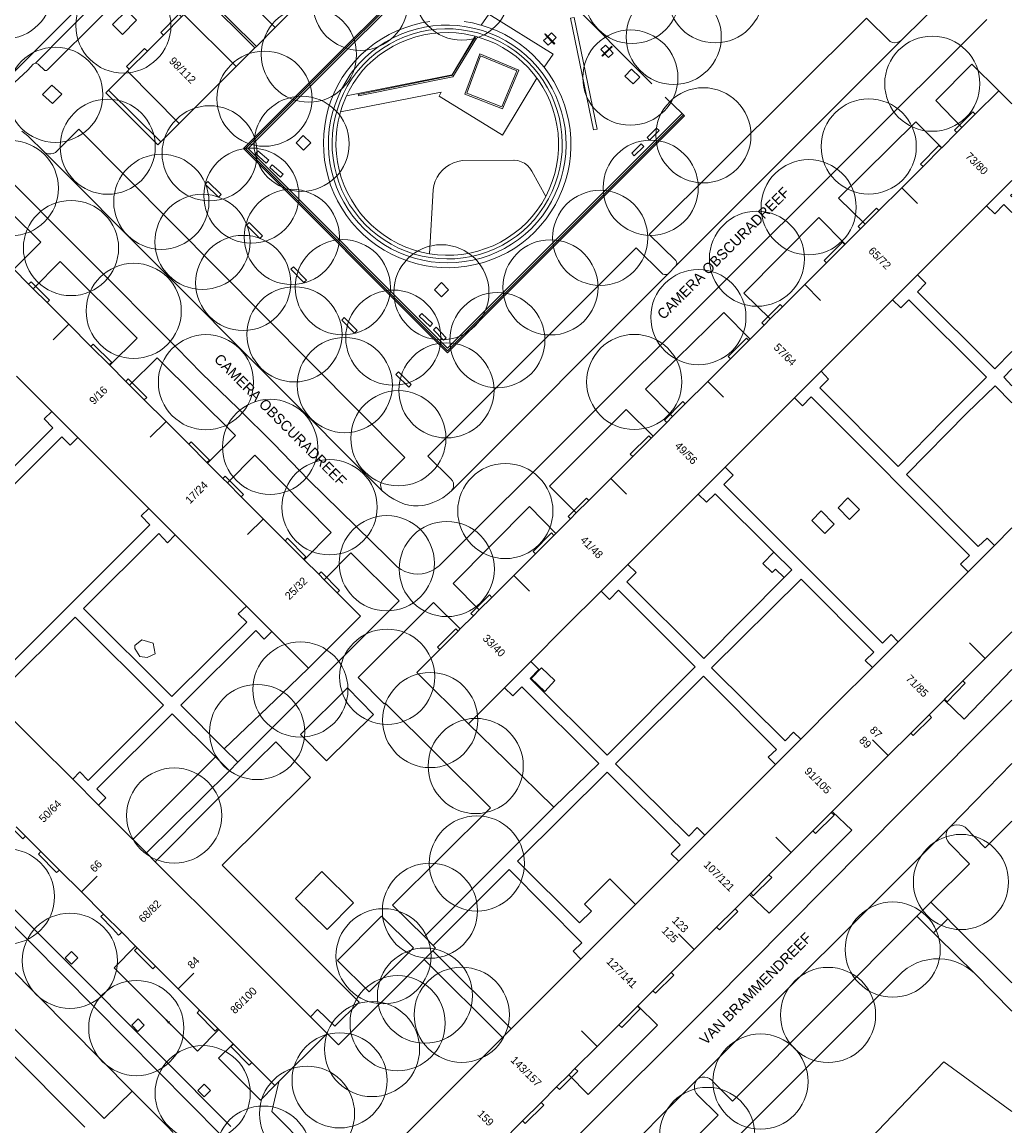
# Model space of a CAD drawing. Header units: metres. Extents: x 134994 to 136506, y 457393 to 459006.
# Tile 72 of 171: x 136367 to 136500, y 457849 to 457998. Entities that reach past the tile are written whole.
import ezdxf
from ezdxf.enums import TextEntityAlignment as Align

# ---------------------------------------------------------------- set-up
doc = ezdxf.new("R2010")
doc.units = ezdxf.units.M
for name, color, linetype, lineweight in [('B-WE-GR-BOOM-S', 250, 'Continuous', 13), ('B-WE-GW_TALUDLIJNEN', 251, 'Continuous', 5), ('B-WE-KG_BEBOUWING', 251, 'Continuous', 20), ('B-WE-KG_BEBOUWING TUSSENMUUR', 251, 'Continuous', 5), ('B-WE-KG_HUISNR', 251, 'Continuous', 5), ('B-WE-KG_ONDERGROND_REST', 251, 'Continuous', 5), ('B-WE-KG_STRAATNAAM', 251, 'Continuous', 5)]:
    doc.layers.add(name, color=color, linetype=linetype, lineweight=lineweight)
doc.styles.add('Styledgn000', font='dgn000.shx')

# ---------------------------------------------------------------- blocks, each defined once
blk = doc.blocks.new('SGR-BOOM_02')
blk.add_circle((0, 0), 6.4)

msp = doc.modelspace()

# ---------------------------------------------------------------- linework, layer by layer
at = {"layer": 'B-WE-GW_TALUDLIJNEN'}
msp.add_line((136485.28, 457869.91), (136435.94, 457820.58), dxfattribs=at)
at = {"layer": 'B-WE-GW_TALUDLIJNEN', "flags": 128}
msp.add_lwpolyline([(136494.98, 457869.72), (136494.47, 457870.14), (136493.84, 457870.58), (136493.17, 457870.94), (136492.46, 457871.23), (136491.73, 457871.45), (136490.98, 457871.59), (136490.22, 457871.65), (136489.45, 457871.63), (136488.7, 457871.53), (136487.95, 457871.36), (136487.23, 457871.1), (136486.54, 457870.77), (136485.89, 457870.38), (136485.28, 457869.91)], dxfattribs=at)
at = {"layer": 'B-WE-KG_BEBOUWING', "flags": 128}
for points in [[(136408.59, 458004.56), (136400.92, 457996.89), (136398.38, 457994.36), (136398.18, 457994.16), (136391.18, 458001.18)], [(136391.18, 458001.18), (136388.63, 457998.64), (136388.32, 457998.32), (136385.88, 457995.88), (136383.72, 457993.72), (136381.28, 457991.28), (136381.02, 457991.03), (136378.48, 457988.48), (136378.12, 457988.12), (136385.14, 457981.13), (136385.52, 457981.51), (136387.99, 457983.98), (136395.67, 457991.65), (136398.18, 457994.16)], [(136385.88, 457995.88), (136385.51, 457996.25), (136387.95, 457998.69), (136388.32, 457998.32)], [(136381.28, 457991.28), (136380.9, 457991.66), (136383.34, 457994.1), (136383.72, 457993.72)], [(136500, 457986.62), (136498.22, 457988.4), (136495.07, 457985.26), (136493.28, 457983.46), (136492.6, 457982.78), (136490.56, 457980.74), (136490.51, 457980.7), (136488.04, 457978.22), (136485.17, 457975.36), (136482.09, 457972.28), (136481.78, 457972.6), (136479.93, 457970.75), (136479.3, 457970.13), (136479.62, 457969.81), (136477.58, 457967.77), (136477.53, 457967.72), (136475.06, 457965.25), (136472.13, 457962.33), (136469.15, 457959.35), (136467.5, 457957.7), (136466.67, 457956.87), (136464.78, 457954.98), (136464.62, 457954.82), (136462.15, 457952.35), (136459.08, 457949.29), (136456.07, 457946.27), (136454.36, 457944.57), (136453.59, 457943.8), (136451.73, 457941.93), (136451.47, 457941.67), (136448.99, 457939.2), (136446.04, 457936.25), (136443.09, 457933.3), (136441.41, 457931.62), (136440.61, 457930.82), (136438.64, 457928.86), (136438.38, 457928.6), (136435.91, 457926.12), (136432.99, 457923.21), (136430.04, 457920.26), (136428.36, 457918.58), (136427.56, 457917.78), (136425.79, 457916.01), (136425.51, 457915.73), (136423.03, 457913.26), (136419.95, 457910.17), (136426.89, 457903.26), (136431.75, 457908.11), (136435.28, 457911.64), (136439.92, 457916.28), (136444.73, 457921.08), (136448.34, 457924.69), (136452.97, 457929.32), (136457.79, 457934.14), (136461.42, 457937.76), (136466.02, 457942.36), (136470.76, 457947.1), (136474.33, 457950.67), (136479.06, 457955.4), (136483.94, 457960.27), (136487.3, 457963.63), (136492.11, 457968.43), (136496.59, 457972.92), (136500, 457976.32)], [(136495.07, 457985.26), (136494.76, 457985.58), (136492.28, 457983.1), (136492.6, 457982.78)], [(136490.51, 457980.7), (136490.19, 457981.02), (136487.72, 457978.54), (136488.04, 457978.22)], [(136500, 457974.13), (136499.82, 457974.31), (136500, 457974.49)], [(136482.09, 457972.28), (136480.25, 457970.44), (136479.62, 457969.81)], [(136477.53, 457967.72), (136477.21, 457968.04), (136474.74, 457965.57), (136475.06, 457965.25)], [(136402.24, 457927.88), (136402.56, 457928.2), (136405.04, 457925.73), (136404.72, 457925.41), (136402.24, 457927.88), (136399.3, 457930.82), (136396.34, 457933.79), (136394.48, 457935.65), (136393.86, 457936.26), (136391.8, 457938.32), (136391.73, 457938.4), (136389.27, 457940.86), (136386.22, 457943.91), (136383.29, 457946.84), (136381.33, 457948.8), (136380.82, 457949.31), (136378.66, 457951.47), (136378.57, 457951.56), (136376.12, 457954.01), (136373.14, 457957), (136370.22, 457959.92), (136368.36, 457961.77), (136367.74, 457962.39), (136365.73, 457964.4)], [(136367.74, 457962.39), (136368.06, 457962.71), (136370.53, 457960.24), (136370.22, 457959.92)], [(136469.15, 457959.35), (136468.83, 457959.67), (136466.36, 457957.19), (136466.67, 457956.87)], [(136464.62, 457954.82), (136464.31, 457955.14), (136461.83, 457952.67), (136462.15, 457952.35)], [(136376.12, 457954.01), (136376.44, 457954.33), (136378.91, 457951.86), (136378.57, 457951.56)], [(136366.13, 457950), (136370.86, 457945.27), (136374.35, 457941.78), (136379.22, 457936.91), (136383.92, 457932.21), (136387.46, 457928.67), (136392.31, 457923.82), (136397.04, 457919.09), (136400.46, 457915.67), (136405.4, 457910.73), (136412.39, 457917.73), (136409.24, 457920.88), (136407.49, 457922.63), (136406.77, 457923.36), (136404.8, 457925.33), (136404.72, 457925.41)], [(136380.82, 457949.31), (136381.14, 457949.64), (136381.58, 457949.2), (136383.62, 457947.16), (136383.29, 457946.84)], [(136456.07, 457946.27), (136455.75, 457946.59), (136453.27, 457944.11), (136453.59, 457943.8)], [(136451.47, 457941.67), (136451.15, 457941.99), (136448.67, 457939.52), (136448.99, 457939.2)], [(136389.27, 457940.86), (136389.59, 457941.18), (136392.06, 457938.7), (136391.73, 457938.4)], [(136393.86, 457936.26), (136394.18, 457936.58), (136396.66, 457934.11), (136396.34, 457933.79)], [(136443.09, 457933.3), (136442.77, 457933.62), (136440.89, 457931.74), (136440.29, 457931.14), (136440.61, 457930.82)], [(136476.61, 457932.3), (136477.95, 457933.64), (136479.51, 457932.09), (136478.16, 457930.74), (136476.61, 457932.3)], [(136473.07, 457930.6), (136474.34, 457931.88), (136476.11, 457930.11), (136474.84, 457928.84), (136473.07, 457930.6)], [(136500, 457929.59), (136497.64, 457927.23), (136494.12, 457923.71), (136489.43, 457919.02), (136484.7, 457914.29), (136481.25, 457910.84), (136476.38, 457905.97), (136471.6, 457901.19), (136468.19, 457897.78), (136463.34, 457892.93), (136458.69, 457888.28), (136455.2, 457884.79), (136450.3, 457879.89), (136449.35, 457878.95), (136442.02, 457871.62), (136437.25, 457866.84), (136432.63, 457862.22), (136431.46, 457861.06), (136424.21, 457853.8), (136418.38, 457847.98), (136411.15, 457840.75), (136418.12, 457833.78)], [(136438.38, 457928.6), (136438.07, 457928.92), (136435.59, 457926.44), (136435.91, 457926.12)], [(136406.77, 457923.36), (136407.09, 457923.68), (136409.56, 457921.2), (136409.24, 457920.88)], [(136430.04, 457920.26), (136429.72, 457920.58), (136427.24, 457918.1), (136427.56, 457917.78)], [(136425.51, 457915.73), (136425.19, 457916.05), (136422.72, 457913.58), (136423.03, 457913.26)], [(136441.23, 457856.88), (136444.22, 457859.86), (136447.14, 457862.79), (136449.62, 457865.26), (136449.69, 457865.33), (136451.72, 457867.35), (136454.18, 457869.82), (136457.27, 457872.9), (136460.28, 457875.91), (136462.76, 457878.39), (136464.69, 457880.32), (136464.86, 457880.49), (136467.32, 457882.95), (136470.31, 457885.94), (136473.24, 457888.86), (136475.7, 457891.33), (136475.83, 457891.45), (136483.36, 457898.98), (136486.39, 457902.01), (136488.85, 457904.46), (136490.89, 457906.5), (136490.94, 457906.56), (136493.4, 457909.02), (136496.41, 457912.02), (136500, 457915.61)], [(136382.02, 457913.79), (136382.96, 457914.56), (136384.47, 457914.11), (136384.76, 457912.67), (136383.7, 457912.16), (136382.68, 457912.31), (136382.01, 457913.39), (136382.02, 457913.79)], [(136437.17, 457907.61), (136435.34, 457909.33), (136436.71, 457910.8), (136438.54, 457909.08), (136437.17, 457907.61)], [(136490.94, 457906.56), (136491.27, 457906.23), (136493.72, 457908.7), (136493.4, 457909.02)], [(136380.26, 457875.21), (136382.13, 457873.34), (136382.35, 457873.11), (136384.81, 457870.66), (136387.85, 457867.61), (136390.74, 457864.73), (136393.19, 457862.27), (136393.34, 457862.12), (136395.28, 457860.19), (136397.77, 457857.7), (136400.87, 457854.59), (136407.9, 457861.59), (136405.65, 457863.84), (136394.86, 457874.63), (136384.78, 457884.71), (136383.58, 457885.9), (136381.83, 457887.65), (136381.77, 457887.71), (136377.15, 457892.33), (136373.67, 457895.81), (136368.81, 457900.67), (136364.1, 457905.38)], [(136486.39, 457902.01), (136486.73, 457901.66), (136489.2, 457904.11), (136488.85, 457904.46)], [(136473.24, 457888.86), (136473.59, 457888.52), (136476.07, 457890.96), (136475.7, 457891.33)], [(136367.32, 457888.15), (136366.96, 457887.8), (136364.49, 457890.26), (136364.86, 457890.61)], [(136366.07, 457889.4), (136367.32, 457888.15), (136369.4, 457886.07), (136371.88, 457883.59), (136374.83, 457880.64), (136377.8, 457877.66), (136380.26, 457875.21), (136380, 457874.98), (136379.85, 457874.85), (136379.02, 457875.71), (136377.45, 457877.33), (136377.8, 457877.66)], [(136371.88, 457883.59), (136371.51, 457883.25), (136369.06, 457885.71), (136369.4, 457886.07)], [(136464.86, 457880.49), (136465.2, 457880.12), (136467.69, 457882.58), (136467.32, 457882.95)], [(136375.28, 457849.02), (136353.68, 457870.64), (136351.33, 457872.99), (136343.35, 457880.98), (136311.08, 457848.71)], [(136460.28, 457875.91), (136460.65, 457875.55), (136463.12, 457878.02), (136462.76, 457878.39)], [(136384.81, 457870.66), (136384.46, 457870.3), (136382, 457872.76), (136382.35, 457873.11)], [(136451.72, 457867.35), (136452.08, 457867.01), (136454.54, 457869.46), (136454.18, 457869.82)], [(136393.19, 457862.27), (136392.83, 457861.92), (136390.4, 457864.38), (136390.74, 457864.73)], [(136447.14, 457862.79), (136447.52, 457862.42), (136449.99, 457864.91), (136449.62, 457865.26)], [(136397.77, 457857.7), (136397.42, 457857.35), (136394.95, 457859.84), (136395.28, 457860.19)], [(136423.71, 457839.37), (136424.09, 457839.01), (136421.62, 457836.56), (136421.24, 457836.9), (136418.12, 457833.78), (136421.24, 457836.9), (136423.02, 457838.67), (136423.71, 457839.37), (136425.81, 457841.47), (136428.28, 457843.94), (136431.17, 457846.82), (136434.19, 457849.84), (136436.67, 457852.32), (136438.76, 457854.41), (136440.39, 457856.04), (136441.23, 457856.88), (136441.6, 457856.52), (136439.78, 457854.71), (136439.13, 457854.07), (136438.76, 457854.41)], [(136434.19, 457849.84), (136434.55, 457849.49), (136437.04, 457851.96), (136436.67, 457852.32)]]:
    msp.add_lwpolyline(points, dxfattribs=at)
at = {"layer": 'B-WE-KG_BEBOUWING'}
for points in [[(136400.92, 457996.89), (136393.88, 458003.88)], [(136391.33, 458001.33), (136398.38, 457994.36)], [(136395.67, 457991.65), (136388.63, 457998.64)], [(136381.02, 457991.03), (136387.99, 457983.98)], [(136378.48, 457988.48), (136385.52, 457981.51)]]:
    msp.add_lwpolyline(points, dxfattribs=at)
at = {"layer": 'B-WE-KG_BEBOUWING', "flags": 128}
msp.add_lwpolyline([(136469.36, 457922.91), (136468.21, 457924.05), (136467.76, 457923.6), (136466.49, 457924.82), (136467.96, 457926.32), (136470.38, 457923.95)], close=True, dxfattribs=at)
at = {"layer": 'B-WE-KG_BEBOUWING TUSSENMUUR'}
for p, q in [((136485.18, 457975.36), (136487.3, 457973.24)), ((136485.18, 457975.36), (136487.3, 457973.24)), ((136485.18, 457975.36), (136487.3, 457973.24)), ((136472.13, 457962.33), (136474.25, 457960.2)), ((136472.13, 457962.33), (136474.25, 457960.2)), ((136472.13, 457962.33), (136474.25, 457960.2)), ((136373.14, 457957), (136371.02, 457954.88)), ((136373.14, 457957), (136371.02, 457954.88)), ((136373.14, 457957), (136371.02, 457954.88)), ((136459.08, 457949.29), (136461.21, 457947.17)), ((136459.08, 457949.29), (136461.21, 457947.17)), ((136459.08, 457949.29), (136461.21, 457947.17)), ((136386.22, 457943.91), (136384.1, 457941.79)), ((136386.22, 457943.91), (136384.1, 457941.79)), ((136386.22, 457943.91), (136384.1, 457941.79)), ((136446.04, 457936.25), (136448.16, 457934.13)), ((136446.04, 457936.25), (136448.16, 457934.13)), ((136446.04, 457936.25), (136448.16, 457934.13)), ((136399.31, 457930.82), (136397.19, 457928.7)), ((136399.31, 457930.82), (136397.19, 457928.7)), ((136399.31, 457930.82), (136397.19, 457928.7)), ((136432.99, 457923.21), (136435.11, 457921.09)), ((136432.99, 457923.21), (136435.11, 457921.09)), ((136432.99, 457923.21), (136435.11, 457921.09)), ((136496.4, 457912.02), (136494.29, 457914.14)), ((136496.4, 457912.02), (136494.29, 457914.14)), ((136496.4, 457912.02), (136494.29, 457914.14)), ((136483.36, 457898.98), (136481.24, 457901.1)), ((136483.36, 457898.98), (136481.24, 457901.1)), ((136483.36, 457898.98), (136481.24, 457901.1)), ((136470.31, 457885.94), (136468.24, 457888.01)), ((136470.31, 457885.94), (136468.24, 457888.01)), ((136470.31, 457885.94), (136468.24, 457888.01)), ((136374.83, 457880.64), (136376.95, 457882.76)), ((136374.83, 457880.64), (136376.95, 457882.76)), ((136374.83, 457880.64), (136376.95, 457882.76)), ((136457.27, 457872.9), (136455.15, 457875.02)), ((136457.27, 457872.9), (136455.15, 457875.02)), ((136457.27, 457872.9), (136455.15, 457875.02)), ((136387.85, 457867.61), (136389.97, 457869.74)), ((136387.85, 457867.61), (136389.97, 457869.74)), ((136387.85, 457867.61), (136389.97, 457869.74)), ((136444.22, 457859.86), (136442.1, 457861.98)), ((136444.22, 457859.86), (136442.1, 457861.98)), ((136444.22, 457859.86), (136442.1, 457861.98))]:
    msp.add_line(p, q, dxfattribs=at)
at = {"layer": 'B-WE-KG_ONDERGROND_REST'}
for p, q in [((136451.58, 457989.31), (136428.82, 458012.17)), ((136368.65, 457992.09), (136379.67, 458003.23)), ((136370.26, 457991.19), (136377.78, 457998.64)), ((136437.51, 457995.62), (136438.12, 457994.99)), ((136437.58, 457995.69), (136438.19, 457995.07)), ((136485.15, 457995.2), (136454.81, 457964.86)), ((136445.82, 457994.04), (136445.19, 457993.43)), ((136445.89, 457993.97), (136445.26, 457993.36)), ((136369.02, 457991.97), (136369.92, 457991.12)), ((136453.37, 457987.53), (136455.64, 457985.33)), ((136455.64, 457985.33), (136455.82, 457985.16)), ((136455.82, 457985.16), (136455.96, 457985.02)), ((136366.82, 457982.95), (136367.62, 457982.32)), ((136415.35, 457934.55), (136369.91, 457980.07)), ((136453.74, 457963.79), (136424.62, 457934.58)), ((136453.74, 457963.79), (136454.81, 457964.86)), ((136417.57, 457919.81), (136412, 457914.24)), ((136402.87, 457908.31), (136405.4, 457910.73)), ((136402.87, 457908.31), (136394.06, 457899.9)), ((136431.98, 457898.3), (136426.89, 457903.26)), ((136381.77, 457887.71), (136392.86, 457898.82)), ((136394.74, 457896.95), (136395.87, 457898.1)), ((136438.39, 457892.04), (136431.98, 457898.3)), ((136500, 457897.91), (136491.68, 457889.38)), ((136491.42, 457889.12), (136457.71, 457855.46)), ((136403.65, 457879.78), (136407.2, 457883.38)), ((136407.2, 457883.38), (136411.44, 457879.19)), ((136407.89, 457875.59), (136403.65, 457879.78)), ((136411.44, 457879.19), (136407.89, 457875.59)), ((136491.37, 457877.01), (136489.11, 457879.26)), ((136489.45, 457875.15), (136487.23, 457877.37)), ((136491.92, 457876.46), (136491.37, 457877.01)), ((136491.92, 457876.46), (136500, 457868.44)), ((136490, 457874.61), (136489.45, 457875.15)), ((136421, 457874.63), (136422.15, 457873.44)), ((136490, 457874.61), (136494.98, 457869.72)), ((136372.64, 457871.78), (136373.49, 457872.62)), ((136373.49, 457870.92), (136372.64, 457871.78)), ((136373.49, 457872.62), (136374.34, 457871.77)), ((136374.34, 457871.77), (136373.49, 457870.92)), ((136422.1, 457872.72), (136420.93, 457871.55)), ((136381.67, 457853.86), (136364.85, 457870.82)), ((136494.98, 457869.72), (136500, 457864.59)), ((136381.61, 457862.71), (136382.46, 457863.56)), ((136382.46, 457863.56), (136383.3, 457862.71)), ((136387.18, 457862.49), (136385.95, 457863.72)), ((136386.36, 457863.42), (136386.25, 457863.31)), ((136386.83, 457862.84), (136386.3, 457863.37)), ((136386.67, 457863.21), (136386.46, 457863)), ((136386.88, 457862.9), (136386.77, 457862.79)), ((136382.45, 457861.86), (136381.61, 457862.71)), ((136383.3, 457862.71), (136382.45, 457861.86)), ((136407.9, 457861.59), (136409.42, 457860.07)), ((136393.28, 457858.28), (136395.23, 457860.23)), ((136398.92, 457852.64), (136393.28, 457858.28)), ((136390.52, 457853.92), (136391.36, 457854.77)), ((136391.36, 457853.07), (136390.52, 457853.92)), ((136391.36, 457854.77), (136392.21, 457853.92)), ((136392.21, 457853.92), (136391.36, 457853.07)), ((136400.87, 457854.59), (136398.92, 457852.64)), ((136400.44, 457851.11), (136401.41, 457855.12)), ((136410.05, 457841.53), (136400.44, 457851.11)), ((136410.05, 457841.53), (136400.44, 457851.11))]:
    msp.add_line(p, q, dxfattribs=at)
at = {"layer": 'B-WE-KG_ONDERGROND_REST', "flags": 128}
for points in [[(136313.15, 457938.39), (136316.15, 457941.28), (136412.28, 458037.58)], [(136428.5, 458012.49), (136396.64, 457980.63), (136424.09, 457953.14), (136455.96, 457985.02)], [(136428.64, 458012.35), (136396.92, 457980.63), (136424.09, 457953.42), (136455.82, 457985.16)], [(136428.82, 458012.17), (136397.28, 457980.63), (136424.09, 457953.78), (136455.64, 457985.33)], [(136485.15, 457995.2), (136491.26, 458001.23), (136491.84, 458001.78), (136492.37, 458002.39), (136492.84, 458003.04), (136493.24, 458003.74), (136493.57, 458004.47), (136493.83, 458005.23), (136493.94, 458005.67), (136493.94, 458005.72)], [(136496.61, 457997.99), (136422.96, 457924.5), (136422.82, 457924.39), (136422.34, 457924.04), (136421.82, 457923.77), (136421.26, 457923.57), (136420.68, 457923.44), (136420.09, 457923.4), (136419.5, 457923.43), (136418.92, 457923.54), (136418.36, 457923.73), (136417.83, 457924), (136417.34, 457924.33), (136416.06, 457925.61), (136405.37, 457936.08), (136400.7, 457940.89), (136395.92, 457945.68), (136391, 457950.43), (136387.68, 457953.81), (136363.33, 457978.2), (136362.99, 457978.52)], [(136380.95, 457999.21), (136379.03, 457997.3), (136380.35, 457995.97), (136382.27, 457997.88), (136380.95, 457999.21)], [(136428.63, 457997.22), (136429.62, 457998.7), (136438.28, 457993.32), (136437.07, 457991.57)], [(136440.64, 457998.15), (136441.12, 457998.25), (136444.22, 457983.22), (136443.74, 457983.12), (136440.64, 457998.15)], [(136485.15, 457995.2), (136484.88, 457995.01), (136484.58, 457994.9), (136484.25, 457994.85), (136483.92, 457994.89), (136483.61, 457995.01), (136480.43, 457998.16), (136451.21, 457969.06), (136454.79, 457965.56), (136454.9, 457965.39), (136454.93, 457965.2), (136454.89, 457965), (136454.81, 457964.86)], [(136437.07, 457991.57), (136437.08, 457991.55), (136437.76, 457990.62), (136438.38, 457989.65), (136438.93, 457988.63), (136439.41, 457987.58), (136439.82, 457986.5), (136440.15, 457985.4), (136440.4, 457984.27), (136440.58, 457983.13), (136440.67, 457981.97), (136440.69, 457980.82), (136440.62, 457979.67), (136440.48, 457978.52), (136440.25, 457977.39), (136439.95, 457976.27), (136439.57, 457975.18), (136439.12, 457974.12), (136438.59, 457973.09), (136438, 457972.1), (136437.34, 457971.15), (136436.61, 457970.26), (136435.82, 457969.41), (136434.98, 457968.62), (136434.08, 457967.9), (136433.12, 457967.24), (136432.13, 457966.65), (136431.1, 457966.13), (136430.03, 457965.68), (136428.94, 457965.31), (136427.82, 457965.02), (136426.68, 457964.8), (136425.54, 457964.66), (136424.38, 457964.6), (136423.23, 457964.62), (136422.07, 457964.72), (136420.93, 457964.9), (136419.8, 457965.16), (136418.7, 457965.5), (136417.62, 457965.91), (136416.57, 457966.4), (136415.56, 457966.95), (136414.58, 457967.58), (136413.66, 457968.27), (136412.78, 457969.02), (136411.96, 457969.84), (136411.19, 457970.7), (136410.49, 457971.62), (136409.85, 457972.59), (136409.28, 457973.59), (136408.79, 457974.64), (136408.36, 457975.71), (136408.01, 457976.81), (136407.74, 457977.94), (136407.54, 457979.08), (136407.43, 457980.23), (136407.39, 457981.38), (136407.44, 457982.54), (136407.56, 457983.69), (136407.77, 457984.82), (136408.05, 457985.95), (136408.41, 457987.04), (136408.84, 457988.12), (136409.35, 457989.16), (136409.93, 457990.16), (136410.57, 457991.12), (136410.84, 457991.43), (136410.94, 457991.55), (136411.68, 457992.43), (136412.49, 457993.26), (136413.36, 457994.03), (136414.27, 457994.73), (136415.23, 457995.37), (136416.23, 457995.95), (136417.27, 457996.45), (136418.34, 457996.88), (136419.44, 457997.23), (136420.57, 457997.51), (136421.7, 457997.71)], [(136411.39, 457991.1), (136411.48, 457991.21), (136412.21, 457992.07), (136413.01, 457992.87), (136413.86, 457993.61), (136414.77, 457994.3), (136415.71, 457994.92), (136416.7, 457995.47), (136417.73, 457995.95), (136418.79, 457996.35), (136419.87, 457996.68), (136420.98, 457996.93), (136422.1, 457997.11), (136423.22, 457997.2), (136424.36, 457997.22), (136425.49, 457997.15), (136426.61, 457997.01), (136427.72, 457996.78), (136428.81, 457996.48), (136429.88, 457996.1), (136430.92, 457995.65), (136431.92, 457995.12), (136432.89, 457994.53), (136433.8, 457993.87), (136434.68, 457993.15), (136435.49, 457992.36), (136436.25, 457991.52), (136436.95, 457990.63), (136437.59, 457989.69), (136438.15, 457988.71), (136438.65, 457987.7), (136439.07, 457986.65), (136439.42, 457985.57), (136439.69, 457984.47), (136439.89, 457983.35), (136440, 457982.22), (136440.03, 457981.09), (136439.98, 457979.96), (136439.86, 457978.84), (136439.65, 457977.72), (136439.37, 457976.62), (136439.01, 457975.55), (136438.58, 457974.51), (136438.07, 457973.49), (136437.49, 457972.52), (136436.85, 457971.59), (136436.14, 457970.71), (136435.37, 457969.87), (136434.53, 457969.1), (136433.64, 457968.39), (136432.71, 457967.75), (136431.73, 457967.18), (136430.72, 457966.67), (136429.67, 457966.24), (136428.6, 457965.89), (136427.5, 457965.61), (136426.39, 457965.41), (136425.26, 457965.28), (136424.13, 457965.24), (136423, 457965.28), (136421.87, 457965.4), (136420.76, 457965.59), (136419.66, 457965.87), (136418.58, 457966.22), (136417.53, 457966.65), (136416.51, 457967.15), (136415.54, 457967.72), (136414.6, 457968.36), (136413.71, 457969.06), (136412.88, 457969.82), (136412.1, 457970.64), (136411.37, 457971.52), (136410.72, 457972.44), (136410.13, 457973.41), (136409.61, 457974.41), (136409.16, 457975.45), (136408.78, 457976.52), (136408.48, 457977.61), (136408.26, 457978.72), (136408.12, 457979.85), (136408.06, 457980.98), (136408.08, 457982.11), (136408.18, 457983.24), (136408.36, 457984.36), (136408.61, 457985.46), (136408.95, 457986.54), (136409.36, 457987.6), (136409.84, 457988.62), (136410.39, 457989.61), (136411.01, 457990.56), (136411.39, 457991.1)], [(136411.82, 457990.83), (136412.05, 457991.11), (136412.79, 457991.94), (136413.59, 457992.72), (136414.44, 457993.44), (136415.34, 457994.09), (136416.29, 457994.68), (136417.27, 457995.2), (136418.3, 457995.65), (136419.35, 457996.02), (136420.42, 457996.31), (136421.51, 457996.53), (136422.62, 457996.67), (136423.73, 457996.73), (136424.85, 457996.71), (136425.95, 457996.61), (136427.05, 457996.43), (136428.14, 457996.17), (136429.2, 457995.84), (136430.24, 457995.42), (136431.24, 457994.94), (136432.21, 457994.39), (136433.13, 457993.76), (136434.01, 457993.08), (136434.83, 457992.33), (136435.6, 457991.52), (136436.31, 457990.66), (136436.96, 457989.76), (136437.54, 457988.8), (136438.05, 457987.81), (136438.48, 457986.79), (136438.85, 457985.73), (136439.13, 457984.66), (136439.34, 457983.56), (136439.47, 457982.46), (136439.52, 457981.34), (136439.49, 457980.23), (136439.38, 457979.12), (136439.19, 457978.02), (136438.92, 457976.94), (136438.58, 457975.88), (136438.16, 457974.85), (136437.67, 457973.85), (136437.1, 457972.89), (136436.47, 457971.97), (136435.78, 457971.1), (136435.02, 457970.28), (136434.22, 457969.53), (136433.35, 457968.83), (136432.43, 457968.2), (136431.47, 457967.64), (136430.47, 457967.14), (136429.44, 457966.72), (136428.38, 457966.38), (136427.3, 457966.11), (136426.2, 457965.92), (136425.09, 457965.81), (136423.98, 457965.77), (136422.86, 457965.82), (136421.76, 457965.95), (136420.66, 457966.16), (136419.58, 457966.44), (136418.53, 457966.8), (136417.5, 457967.24), (136416.51, 457967.75), (136415.56, 457968.33), (136414.65, 457968.97), (136413.79, 457969.68), (136412.98, 457970.45), (136412.23, 457971.27), (136411.55, 457972.15), (136410.92, 457973.07), (136410.36, 457974.04), (136409.88, 457975.04), (136409.47, 457976.08), (136409.13, 457977.14), (136408.87, 457978.22), (136408.69, 457979.32), (136408.58, 457980.43), (136408.56, 457981.55), (136408.62, 457982.66), (136408.76, 457983.77), (136408.97, 457984.86), (136409.27, 457985.93), (136409.64, 457986.99), (136410.08, 457988.01), (136410.6, 457989), (136411.18, 457989.94), (136411.82, 457990.83)], [(136426.31, 457997.71), (136427.45, 457997.51), (136428.57, 457997.23), (136428.63, 457997.22)], [(136428.63, 457997.22), (136429.67, 457996.88), (136430.74, 457996.45), (136431.78, 457995.95), (136432.78, 457995.37), (136433.74, 457994.73), (136434.66, 457994.03), (136435.52, 457993.26), (136436.33, 457992.43), (136437.07, 457991.57)], [(136410.51, 457987.69), (136410.86, 457988.41), (136411.41, 457989.35), (136412.03, 457990.26), (136412.67, 457991.1), (136413.29, 457991.77), (136414.09, 457992.52), (136414.94, 457993.21), (136415.84, 457993.83), (136416.79, 457994.39), (136417.77, 457994.88), (136418.78, 457995.3), (136419.83, 457995.64), (136420.89, 457995.9), (136421.97, 457996.09), (136423.06, 457996.2), (136424.16, 457996.22), (136425.26, 457996.17), (136426.34, 457996.04), (136427.42, 457995.82), (136427.8, 457995.72)], [(136410.51, 457987.69), (136424.72, 457990.53), (136427.8, 457995.72)], [(136412.05, 457987.9), (136412.09, 457987.7), (136424.8, 457990.28), (136428, 457995.48), (136427.82, 457995.58), (136424.68, 457990.46), (136412.05, 457987.9)], [(136436.1, 457990.07), (136435.64, 457990.68), (136434.92, 457991.51), (136434.14, 457992.28), (136433.3, 457992.99), (136432.42, 457993.63), (136431.49, 457994.22), (136430.52, 457994.73), (136429.51, 457995.17), (136428.48, 457995.53), (136427.8, 457995.72)], [(136438.12, 457994.99), (136437.61, 457994.51), (136437.01, 457995.14), (136437.51, 457995.62)], [(136437.51, 457995.62), (136437.16, 457995.99), (136437.23, 457996.06), (136437.58, 457995.69)], [(136438.19, 457995.07), (136438.69, 457995.55), (136438.09, 457996.18), (136437.58, 457995.69)], [(136438.12, 457994.99), (136438.44, 457994.67), (136438.51, 457994.73), (136438.19, 457995.07)], [(136445.82, 457994.04), (136445.33, 457994.54), (136444.71, 457993.94), (136445.19, 457993.43)], [(136445.89, 457993.97), (136446.38, 457993.46), (136445.75, 457992.86), (136445.26, 457993.36)], [(136445.82, 457994.04), (136446.18, 457994.39), (136446.25, 457994.32), (136445.89, 457993.97)], [(136368.33, 457991.96), (136368.51, 457992.06), (136368.65, 457992.09)], [(136368.65, 457992.09), (136368.86, 457992.07), (136369.02, 457991.97)], [(136433.67, 457991.17), (136428.41, 457993.34), (136426.43, 457987.93), (136431.5, 457985.97), (136433.67, 457991.17)], [(136433.41, 457991.07), (136428.53, 457993.08), (136426.69, 457988.05), (136431.4, 457986.23), (136433.41, 457991.07)], [(136445.19, 457993.43), (136444.86, 457993.11), (136444.93, 457993.04), (136445.26, 457993.36)], [(136365.85, 457989.51), (136367.63, 457991.17), (136368.33, 457991.96)], [(136370.26, 457991.19), (136370.13, 457991.11), (136369.98, 457991.1), (136369.92, 457991.12)], [(136448.84, 457991.28), (136447.92, 457990.37), (136449.04, 457989.33), (136449.96, 457990.24), (136448.84, 457991.28)], [(136498.22, 457988.4), (136494.62, 457991.96), (136489.75, 457987.08), (136493.28, 457983.46)], [(136369.6, 457987.88), (136370.86, 457989.16), (136372.2, 457987.94), (136370.94, 457986.66), (136369.6, 457987.88)], [(136409.7, 457985.56), (136423.23, 457988.21), (136422.98, 457987.65), (136431.48, 457982.4), (136436.1, 457990.07)], [(136437.3, 457974.19), (136437.77, 457975.18), (136438.17, 457976.2), (136438.5, 457977.25), (136438.75, 457978.32), (136438.92, 457979.4), (136439.01, 457980.49), (136439.02, 457981.59), (136438.95, 457982.68), (136438.8, 457983.77), (136438.57, 457984.84), (136438.26, 457985.9), (136437.88, 457986.93), (136437.42, 457987.92), (136436.9, 457988.89), (136436.3, 457989.81), (136436.1, 457990.07)], [(136410.51, 457987.69), (136410.38, 457987.42), (136409.97, 457986.4), (136409.7, 457985.56)], [(136409.7, 457985.56), (136409.63, 457985.36), (136409.38, 457984.29), (136409.2, 457983.21), (136409.1, 457982.12), (136409.08, 457981.02), (136409.14, 457979.92), (136409.29, 457978.84), (136409.51, 457977.76), (136409.8, 457976.71), (136410.18, 457975.67), (136410.63, 457974.67), (136411.15, 457973.71), (136411.74, 457972.78), (136412.39, 457971.9), (136413.11, 457971.07), (136413.88, 457970.3), (136414.71, 457969.58), (136415.59, 457968.92), (136416.52, 457968.34), (136417.48, 457967.82), (136418.49, 457967.37), (136419.52, 457966.99), (136420.57, 457966.7), (136421.65, 457966.47)], [(136415.35, 457934.55), (136415.19, 457934.83), (136415.1, 457935.13), (136415.09, 457935.45), (136415.16, 457935.76), (136415.32, 457936.05), (136418.36, 457939.08), (136374.51, 457983.24), (136371.36, 457980.09), (136371.06, 457979.95), (136370.72, 457979.89), (136370.39, 457979.9), (136370.06, 457979.99), (136369.91, 457980.07)], [(136451.27, 457981.76), (136452.54, 457983.03), (136452.19, 457983.38), (136450.92, 457982.11), (136451.27, 457981.76)], [(136490.56, 457980.74), (136487.08, 457984.23), (136476.66, 457973.96), (136480.25, 457970.44)], [(136367.62, 457982.32), (136369.91, 457980.07)], [(136405.68, 457981.37), (136404.73, 457980.42), (136403.73, 457981.41), (136404.68, 457982.36), (136405.68, 457981.37)], [(136398.26, 457979.95), (136399.7, 457978.67), (136400.03, 457979.04), (136398.59, 457980.32), (136398.26, 457979.95)], [(136449.21, 457979.65), (136450.47, 457980.9), (136450.12, 457981.26), (136448.86, 457980.01), (136449.21, 457979.65)], [(136421.65, 457966.47), (136422.14, 457975.06), (136422.14, 457975.07), (136422.25, 457975.66), (136422.43, 457976.23), (136422.69, 457976.77), (136423.02, 457977.26), (136423.41, 457977.72), (136423.86, 457978.11), (136424.35, 457978.44), (136424.89, 457978.7), (136425.45, 457978.89), (136426.04, 457979), (136433.01, 457979.07), (136433.04, 457979.07), (136433.52, 457979), (136433.99, 457978.85), (136434.42, 457978.64), (136434.82, 457978.35), (136435.16, 457978), (136435.44, 457977.6), (136437.3, 457974.19)], [(136400.19, 457978.08), (136401.63, 457976.79), (136401.96, 457977.16), (136400.52, 457978.45), (136400.19, 457978.08)], [(136365.73, 457964.4), (136369.37, 457968.05), (136361.42, 457975.89)], [(136393.27, 457974.08), (136391.49, 457975.85), (136391.84, 457976.2), (136393.62, 457974.44), (136393.27, 457974.08)], [(136421.65, 457966.47), (136422.74, 457966.33), (136423.83, 457966.27), (136424.93, 457966.29), (136426.02, 457966.39), (136427.1, 457966.57), (136428.17, 457966.82), (136429.21, 457967.16), (136430.23, 457967.56), (136431.22, 457968.04), (136432.17, 457968.6), (136433.07, 457969.22), (136433.93, 457969.9), (136434.73, 457970.66), (136435.46, 457971.47), (136436.14, 457972.33), (136436.75, 457973.24), (136437.3, 457974.19)], [(136500, 457972), (136498.91, 457973.09), (136497.69, 457971.85), (136496.59, 457972.92)], [(136477.58, 457967.77), (136474.01, 457971.34), (136463.95, 457961.19), (136467.5, 457957.7)], [(136398.82, 457968.52), (136397.06, 457970.31), (136397.42, 457970.66), (136399.18, 457968.87), (136398.82, 457968.52)], [(136453.74, 457963.79), (136453.52, 457963.7), (136453.29, 457963.68), (136453.05, 457963.73), (136452.99, 457963.76), (136449.47, 457967.27), (136421.45, 457939.26), (136424.55, 457936.19), (136424.74, 457935.95), (136424.87, 457935.67), (136424.91, 457935.37), (136424.88, 457935.07), (136424.77, 457934.79), (136424.62, 457934.58)], [(136378.66, 457951.47), (136382.35, 457955.14), (136371.97, 457965.42), (136368.36, 457961.77)], [(136404.75, 457962.59), (136403.02, 457964.38), (136403.38, 457964.73), (136405.11, 457962.93), (136404.75, 457962.59)], [(136423.29, 457962.59), (136422.34, 457961.63), (136423.28, 457960.67), (136424.23, 457961.63), (136423.29, 457962.59)], [(136500, 457953.32), (136497.72, 457950.99), (136487.29, 457961.36), (136488.43, 457962.52), (136487.3, 457963.63)], [(136483.94, 457960.27), (136485.07, 457959.19), (136486.15, 457960.28), (136496.6, 457949.88), (136495.29, 457948.59), (136490.73, 457944.03), (136484.69, 457937.88), (136474.16, 457948.45), (136475.34, 457949.59), (136474.33, 457950.67)], [(136411.59, 457955.81), (136409.85, 457957.55), (136410.2, 457957.9), (136411.95, 457956.17), (136411.59, 457955.81)], [(136420.29, 457958.06), (136421.74, 457956.71), (136422.08, 457957.08), (136420.63, 457958.43), (136420.29, 457958.06)], [(136464.78, 457954.98), (136461.27, 457958.57), (136450.72, 457948.24), (136454.36, 457944.57)], [(136422.19, 457956.24), (136423.54, 457954.83), (136423.9, 457955.18), (136422.55, 457956.59), (136422.19, 457956.24)], [(136370.86, 457945.27), (136369.81, 457944.29), (136370.98, 457943.04), (136360.96, 457933.08), (136349.31, 457944.9), (136359.27, 457954.88), (136360.42, 457953.71), (136361.41, 457954.72)], [(136391.8, 457938.32), (136395.55, 457942.04), (136385.02, 457952.48), (136381.33, 457948.8)], [(136418.86, 457948.52), (136417.14, 457950.25), (136417.5, 457950.6), (136419.21, 457948.87), (136418.86, 457948.52)], [(136500, 457950.98), (136498.89, 457949.86), (136500, 457948.71)], [(136497.64, 457927.23), (136496.65, 457928.22), (136495.48, 457927.11), (136485.82, 457936.78), (136493.94, 457945.05), (136497.73, 457948.73), (136500, 457946.41)], [(136472.98, 457947.23), (136471.82, 457946.03), (136470.76, 457947.1)], [(136472.98, 457947.23), (136494.29, 457925.89), (136493.1, 457924.73), (136494.12, 457923.71)], [(136451.73, 457941.93), (136448.13, 457945.54), (136437.8, 457935.23), (136441.41, 457931.62)], [(136374.35, 457941.78), (136373.34, 457940.73), (136372.2, 457941.87), (136350.95, 457920.64), (136352.01, 457919.57), (136350.98, 457918.49)], [(136404.8, 457925.33), (136408.43, 457929), (136398.17, 457939.38), (136394.48, 457935.65)], [(136484.7, 457914.29), (136483.74, 457915.27), (136482.6, 457914.1), (136461.26, 457935.43), (136462.5, 457936.7), (136461.42, 457937.76)], [(136415.35, 457934.55), (136415.76, 457934.23), (136416.19, 457933.89), (136416.86, 457933.46), (136417.56, 457933.1), (136418.29, 457932.8), (136418.86, 457932.65), (136419.49, 457932.56), (136420.14, 457932.55), (136420.77, 457932.62), (136421.4, 457932.77), (136422, 457932.99), (136422.09, 457933.02), (136422.78, 457933.3), (136423.44, 457933.66), (136424.05, 457934.09), (136424.62, 457934.58)], [(136467.96, 457926.32), (136460.07, 457934.2), (136458.9, 457933.05), (136457.79, 457934.14)], [(136383.92, 457932.21), (136382.86, 457931.22), (136384.06, 457930.01), (136362.71, 457908.7), (136361.55, 457909.88), (136360.55, 457908.93)], [(136438.64, 457928.86), (136435.12, 457932.48), (136424.86, 457922.14), (136428.36, 457918.58)], [(136397.04, 457919.09), (136395.94, 457918.06), (136397.08, 457916.93), (136387.02, 457906.91), (136375.13, 457918.77), (136385.24, 457928.84), (136386.43, 457927.59), (136387.46, 457928.67)], [(136393.65, 457847.92), (136359.54, 457882.37), (136315.04, 457926.88), (136316.2, 457928.02)], [(136417.57, 457919.81), (136411.1, 457926.25), (136407.49, 457922.63)], [(136469.36, 457922.91), (136458.58, 457912.05), (136448.21, 457922.37), (136449.45, 457923.59), (136448.34, 457924.69)], [(136481.25, 457910.84), (136480.28, 457911.79), (136481.42, 457912.9), (136471.63, 457922.73), (136459.6, 457910.78), (136469.48, 457900.97), (136470.61, 457902.12), (136471.6, 457901.19)], [(136444.73, 457921.08), (136445.85, 457919.96), (136447.07, 457921.21), (136457.4, 457910.9), (136445.54, 457899.03), (136435.2, 457909.37), (136436.36, 457910.54), (136435.28, 457911.64)], [(136425.79, 457916.01), (136422.18, 457919.59), (136412.05, 457909.49), (136415.58, 457905.92), (136415.7, 457906.04), (136429.88, 457891.95), (136416.67, 457878.86), (136421, 457874.63)], [(136373.67, 457895.81), (136374.64, 457896.79), (136375.77, 457895.64), (136385.89, 457905.74), (136373.98, 457917.61), (136363.9, 457907.55), (136365.05, 457906.37), (136364.1, 457905.38)], [(136400.46, 457915.67), (136399.41, 457914.64), (136398.28, 457915.79), (136388.2, 457905.75), (136394.06, 457899.9)], [(136412, 457914.24), (136395.87, 457898.1)], [(136331.79, 457912.4), (136385.45, 457858.64)], [(136500, 457910.58), (136493.58, 457903.89), (136490.89, 457906.5)], [(136468.19, 457897.78), (136467.2, 457898.75), (136468.32, 457899.79), (136458.51, 457909.67), (136446.68, 457897.88), (136456.55, 457888.16), (136457.67, 457889.32), (136458.69, 457888.28)], [(136404.31, 457901.81), (136407.8, 457898.29), (136414.15, 457904.52), (136410.62, 457908.08), (136404.31, 457901.81)], [(136438.39, 457892.04), (136444.44, 457897.91), (136434.1, 457908.23), (136432.88, 457907), (136431.75, 457908.11)], [(136500, 457906.43), (136485.37, 457891.76), (136464.69, 457870.93), (136459.39, 457865.61), (136441.39, 457847.61)], [(136392.86, 457898.82), (136387.06, 457904.58), (136376.91, 457894.51), (136378.13, 457893.32), (136377.15, 457892.33)], [(136384.78, 457884.71), (136393.05, 457893.03), (136401, 457900.83), (136405.65, 457896.05), (136393.78, 457884.24), (136412.18, 457865.83), (136408.94, 457862.59), (136406.6, 457864.82), (136405.65, 457863.84)], [(136394.74, 457896.95), (136392.86, 457898.82)], [(136395.87, 457898.1), (136394.06, 457899.9)], [(136383.58, 457885.9), (136394.74, 457896.95)], [(136455.2, 457884.79), (136454.16, 457885.78), (136455.36, 457886.97), (136445.54, 457896.74), (136433.49, 457884.8), (136441.85, 457876.48), (136443.44, 457878.07), (136442.52, 457878.99), (136445.91, 457882.39), (136449.35, 457878.95)], [(136421, 457874.63), (136438.39, 457892.04)], [(136475.83, 457891.45), (136478.46, 457888.94), (136467.35, 457877.8), (136464.69, 457880.32)], [(136500, 457890.16), (136496.42, 457886.58), (136493.7, 457889.35), (136493.36, 457889.53), (136492.99, 457889.64), (136492.61, 457889.67), (136492.23, 457889.62), (136491.87, 457889.49), (136491.68, 457889.38)], [(136489.11, 457879.26), (136494.28, 457884.43), (136491.56, 457887.2), (136491.36, 457887.47), (136491.22, 457887.78), (136491.15, 457888.13), (136491.16, 457888.47), (136491.25, 457888.81), (136491.42, 457889.12)], [(136491.42, 457889.12), (136491.6, 457889.32), (136491.68, 457889.38)], [(136422.15, 457873.44), (136432.37, 457883.66), (136442.13, 457873.81), (136440.99, 457872.66), (136442.02, 457871.62)], [(136487.23, 457877.37), (136489.11, 457879.26)], [(136409.29, 457871.42), (136413.56, 457867.21), (136419.5, 457873.14), (136415.2, 457877.39), (136409.29, 457871.42)], [(136457.71, 457855.46), (136458.01, 457855.63), (136458.34, 457855.73), (136458.69, 457855.75), (136459.03, 457855.68), (136459.34, 457855.55), (136459.62, 457855.34), (136459.84, 457855.08), (136462.4, 457852.51), (136487.23, 457877.37)], [(136491.37, 457877.01), (136489.45, 457875.15)], [(136382.13, 457873.34), (136379.23, 457870.44), (136385.95, 457863.72)], [(136422.1, 457872.72), (136422.48, 457873.1), (136422.15, 457873.44)], [(136432.63, 457862.22), (136422.1, 457872.72)], [(136381.67, 457853.86), (136377.91, 457850.16), (136361.05, 457866.98), (136364.85, 457870.82)], [(136420.93, 457871.55), (136409.42, 457860.07)], [(136431.46, 457861.06), (136420.93, 457871.55)], [(136449.69, 457865.33), (136452.33, 457862.73), (136442.99, 457853.42), (136440.39, 457856.04)], [(136393.34, 457862.12), (136390.45, 457859.22), (136387.18, 457862.49)], [(136394.94, 457849.11), (136385.45, 457858.64)], [(136438.91, 457804.66), (136465.24, 457831.02), (136490.82, 457857.8), (136500, 457851.13)], [(136457.71, 457855.46), (136457.62, 457855.38), (136457.57, 457855.32)], [(136457.57, 457855.32), (136445.58, 457843.31)], [(136457.57, 457855.32), (136457.56, 457855.3), (136457.4, 457854.98), (136457.31, 457854.63), (136457.3, 457854.27), (136457.37, 457853.92), (136457.52, 457853.59), (136457.74, 457853.3), (136460.49, 457850.6), (136449.54, 457839.65)], [(136381.67, 457853.86), (136386.38, 457849.14), (136387.2, 457848.28)]]:
    msp.add_lwpolyline(points, dxfattribs=at)

# ---------------------------------------------------------------- block references
at = {"layer": 'B-WE-GR-BOOM-S'}
for p in [(136364.52, 458001.78), (136426.03, 458001.6), (136448.91, 458001.15), (136460.09, 458001.23), (136412.35, 458000.23), (136380.48, 457997.17), (136454.51, 457995.64), (136405.44, 457993.26), (136448.68, 457990.17), (136489.29, 457989.34), (136371.32, 457987.85), (136399.46, 457987.33), (136404.46, 457981.26), (136458.5, 457982.4), (136378.38, 457980.87), (136392.09, 457979.98), (136480.74, 457980.9), (136365.35, 457975.29), (136451.41, 457975.35), (136397.7, 457974.29), (136385.59, 457973.46), (136472.66, 457972.73), (136391.12, 457968.07), (136403.14, 457968.74), (136444.62, 457968.61), (136373.44, 457967.24), (136465.71, 457965.81), (136396.6, 457962.55), (136410, 457961.97), (136437.93, 457961.95), (136423.26, 457961.29), (136381.88, 457958.79), (136457.83, 457957.95), (136403.5, 457955.63), (136416.79, 457955.19), (136430.79, 457954.86), (136391.59, 457949.2), (136410.27, 457948.81), (136449.2, 457949.23), (136423.94, 457948.1), (136417.47, 457941.66), (136400.22, 457940.5), (136408.22, 457932.38), (136431.86, 457931.87), (136415.92, 457924.85), (136423.99, 457924.07), (136415.96, 457909.58), (136404.29, 457907.87), (136421.75, 457903.76), (136398.48, 457902.15), (136427.88, 457897.58), (136387.32, 457890.92), (136428.03, 457884.47), (136493.14, 457881.98), (136364.82, 457880.03), (136421.72, 457878.12), (136483.96, 457872.89), (136373.29, 457871.38), (136415.47, 457871.99), (136421.05, 457866.7), (136426, 457864.12), (136475.27, 457864.1), (136417.37, 457862.99), (136382.22, 457862.33), (136413.93, 457859.51), (136409.57, 457855.3), (136466.18, 457855.14), (136391.15, 457853.57), (136405.19, 457850.82), (136459.02, 457847.96), (136399.3, 457845.45)]:
    msp.add_blockref('SGR-BOOM_02', p, dxfattribs=at)

# ---------------------------------------------------------------- texts
at = {"layer": 'B-WE-KG_HUISNR', "linetype": 'Continuous', "style": 'Styledgn000'}
for s, rotation, p in [('98/112', 314.9918, (136386.92, 457992.67)), ('73/80', 314.9837, (136494.03, 457979.86)), ('65/72', 314.9837, (136480.98, 457967.13)), ('57/64', 314.9837, (136468.24, 457954.16)), ('49/56', 314.9837, (136454.95, 457940.91)), ('41/48', 314.9837, (136442.24, 457928.24)), ('33/40', 314.9837, (136429.1, 457915.02)), ('50/64', 44.9918, (136369.38, 457890.26)), ('66', 44.9918, (136376.24, 457883.56)), ('68/82', 44.9918, (136382.79, 457876.8)), ('84', 44.9918, (136389.36, 457870.58)), ('86/100', 44.9918, (136395.12, 457864.54))]:
    msp.add_text(s, height=1.054, rotation=rotation, dxfattribs=at).set_placement(p, align=Align.MIDDLE_LEFT)
for s, rotation, p in [('9/16', 44.9918, (136378.09, 457948.41)), ('17/24', 44.9918, (136391.57, 457935.62)), ('25/32', 44.9918, (136404.96, 457922.72)), ('71/85', 314.9267, (136488.5, 457907.11)), ('87', 314.9267, (136482.26, 457901.56)), ('89', 314.9349, (136480.83, 457900.21)), ('91/105', 314.9267, (136475.43, 457894.1)), ('107/121', 314.9267, (136462.42, 457880.97)), ('123', 314.9267, (136456.22, 457875.44)), ('125', 314.9349, (136454.83, 457874.07)), ('127/141', 314.9267, (136449.34, 457867.97)), ('143/157', 314.9267, (136436.46, 457854.7)), ('159', 314.9267, (136430.04, 457849.4))]:
    msp.add_text(s, height=1.054, rotation=rotation, dxfattribs=at).set_placement(p, align=Align.MIDDLE_RIGHT)
at = {"layer": 'B-WE-KG_STRAATNAAM', "style": 'Styledgn000'}
for s, rotation, p in [('CAMERA OBSCURADREEF', 44.9364, (136453.13, 457957.53)), ('CAMERA OBSCURADREEF', 44.9364, (136453.13, 457957.53)), ('CAMERA OBSCURADREEF', 44.9364, (136453.13, 457957.53)), ('CAMERA OBSCURADREEF', 314.9584, (136392.58, 457952.17)), ('CAMERA OBSCURADREEF', 314.9584, (136392.58, 457952.17)), ('CAMERA OBSCURADREEF', 314.9584, (136392.58, 457952.17)), ('VAN BRAMMENDREEF', 44.985, (136458.83, 457859.97)), ('VAN BRAMMENDREEF', 44.985, (136458.83, 457859.97)), ('VAN BRAMMENDREEF', 44.985, (136458.83, 457859.97))]:
    msp.add_text(s, height=1.4, rotation=rotation, dxfattribs=at).set_placement(p)

doc.saveas('drawing.dxf')
